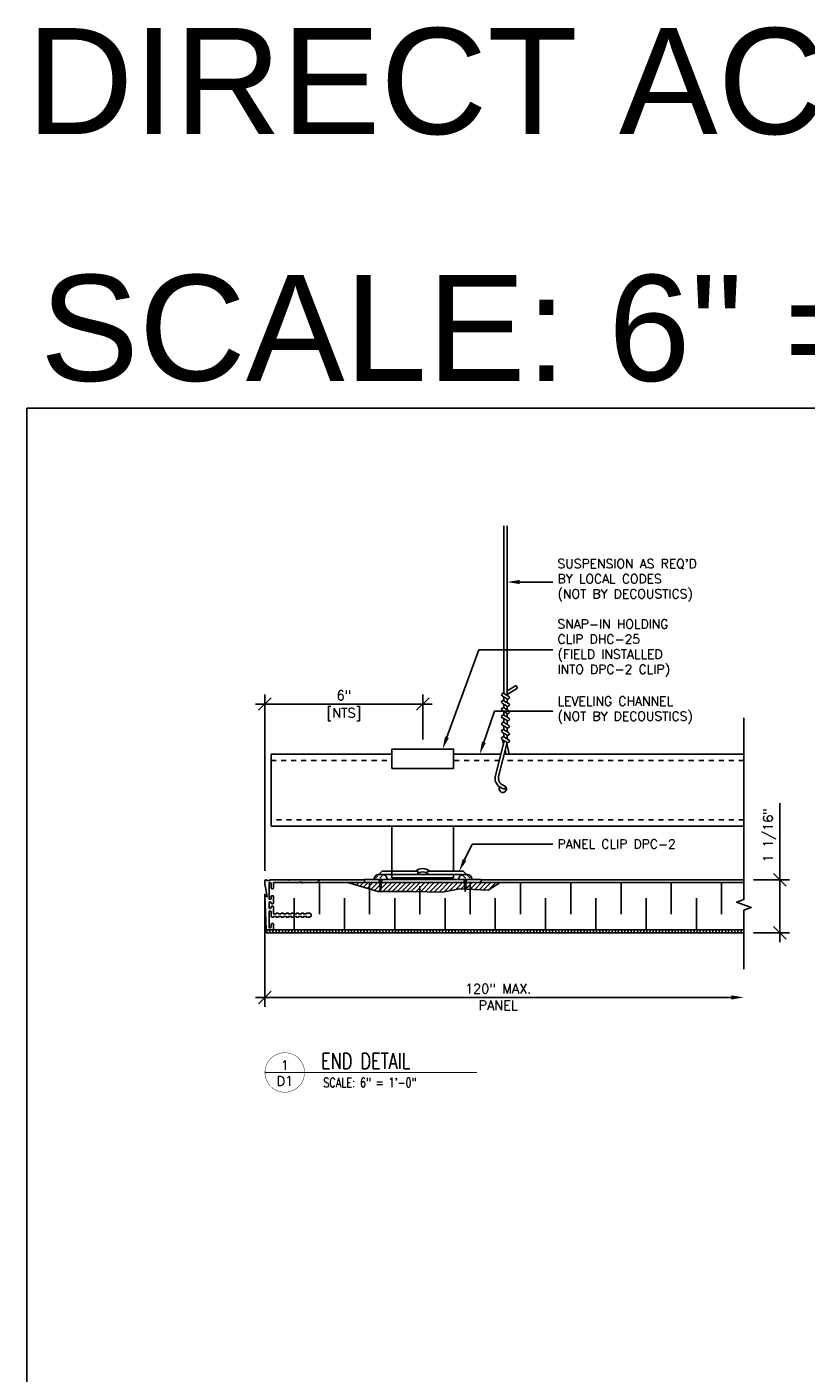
# Model space of a CAD drawing. Header units: inches. Extents: x 214 to 379, y 3457 to 3535.
# Tile 2 of 6: x 225 to 240, y 3508 to 3535. Entities that reach past the tile are written whole.
import ezdxf
from ezdxf import colors
from ezdxf.entities.mleader import LeaderData, LeaderLine
from ezdxf.enums import TextEntityAlignment as Align
from ezdxf.math import Vec2, Vec3

# ---------------------------------------------------------------- set-up
doc = ezdxf.new("R2010")
doc.units = ezdxf.units.IN
doc.header["$MEASUREMENT"] = 0
doc.linetypes.add('HIDDEN', pattern=[0.375, 0.25, -0.125])
for name, color, linetype in [('1-DIM', 4, 'Continuous'), ('1-MOUNT', 155, 'Continuous'), ('1-PANEL', 6, 'Continuous'), ('1-TEXT', 2, 'Continuous'), ('1-TITLE', 4, 'Continuous')]:
    doc.layers.add(name, color=color, linetype=linetype)
doc.styles.add('GEN NOTES', font='ARIALUNI.TTF')
doc.styles.add('TEXT', font='romans.shx')
doc.dimstyles.new('DIM 6-12', dxfattribs={"dimscale": 2, "dimtxt": 0.09375, "dimasz": 0.125, "dimexe": 0.09375, "dimexo": 0.09375, "dimgap": 0.03125, "dimtad": 1, "dimdec": 4, "dimzin": 3, "dimdsep": 46, "dimlunit": 5, "dimtxsty": 'TEXT', "dimblk": 'OBLIQUE', "dimcen": 0.09375, "dimdle": 0.09375, "dimclrd": 256, "dimclre": 4, "dimclrt": 2, "dimadec": 0, "dimazin": 0, "dimtfac": 1, "dimtdec": 4, "dimtmove": 0, "dimatfit": 3, "dimfxl": 0, "dimfrac": 2, "dimtolj": 1, "dimtzin": 0, "dimlwd": -1, "dimlwe": -1, "dimarcsym": 0})

# ---------------------------------------------------------------- blocks, each defined once
blk = doc.blocks.new('_Oblique')
at = {"color": 0, "linetype": 'ByBlock', "lineweight": -2}
blk.add_line((-0.5, -0.5), (0.5, 0.5), dxfattribs=at)
blk = doc.blocks.new('*D31')
at = {"layer": '1-DIM', "transparency": 16777216}
blk.add_line((229.073, 3521.174), (232.586, 3521.174), dxfattribs=at)
at = {"layer": '1-DIM', "color": 4, "transparency": 16777216}
for p, q in [((229.26, 3517.853), (229.26, 3521.361)), ((232.399, 3520.466), (232.399, 3521.361))]:
    blk.add_line(p, q, dxfattribs=at)
at = {"layer": 'Defpoints', "color": 0, "transparency": 16777216}
for p in [(232.399, 3521.174), (232.399, 3520.279), (229.26, 3517.665)]:
    blk.add_point(p, dxfattribs=at)
at = {"layer": '1-DIM', "transparency": 16777216, "xscale": 0.25, "yscale": 0.25, "zscale": 0.25, "rotation": 180}
blk.add_blockref('_Oblique', (229.26, 3521.174), dxfattribs=at)
at = {"layer": '1-DIM', "transparency": 16777216, "xscale": 0.25, "yscale": 0.25, "zscale": 0.25}
blk.add_blockref('_Oblique', (232.399, 3521.174), dxfattribs=at)
at = {"layer": '1-DIM', "color": 2, "transparency": 16777216, "insert": (230.83, 3521.348), "char_height": 0.1875, "attachment_point": 5, "style": 'TEXT', "bg_fill": 3, "box_fill_scale": 1.25, "bg_fill_color": 256, "bg_fill_true_color": 13158600, "bg_fill_transparency": 0}
blk.add_mtext('\\A1;6"', dxfattribs=at)
at = {"layer": '1-DIM', "color": 2, "transparency": 16777216, "insert": (230.83, 3520.968), "char_height": 0.1875, "attachment_point": 5, "style": 'TEXT', "bg_fill": 3, "box_fill_scale": 1.25, "bg_fill_color": 256, "bg_fill_true_color": 13158600, "bg_fill_transparency": 0}
blk.add_mtext('\\A1;[NTS]', dxfattribs=at)
blk = doc.blocks.new('*D28')
at = {"layer": '1-DIM', "color": 4, "transparency": 16777216}
blk.add_line((229.26, 3517.398), (229.26, 3515.147), dxfattribs=at)
at = {"layer": '1-DIM', "transparency": 16777216}
blk.add_line((229.073, 3515.335), (238.538, 3515.335), dxfattribs=at)
blk.add_solid([(238.538, 3515.376), (238.538, 3515.293), (238.788, 3515.335)], dxfattribs=at)
at = {"layer": 'Defpoints', "color": 0, "transparency": 16777216}
for p in [(229.26, 3517.585), (238.788, 3515.335), (238.788, 3515.335)]:
    blk.add_point(p, dxfattribs=at)
at = {"layer": '1-DIM', "transparency": 16777216, "xscale": 0.25, "yscale": 0.25, "zscale": 0.25, "rotation": 180}
blk.add_blockref('_Oblique', (229.26, 3515.335), dxfattribs=at)
at = {"layer": '1-DIM', "color": 2, "transparency": 16777216, "insert": (233.899, 3515.509), "char_height": 0.1875, "attachment_point": 5, "style": 'TEXT', "bg_fill": 3, "box_fill_scale": 1.25, "bg_fill_color": 256, "bg_fill_true_color": 13158600, "bg_fill_transparency": 0}
blk.add_mtext('\\A1;120" MAX.', dxfattribs=at)
at = {"layer": '1-DIM', "color": 2, "transparency": 16777216, "insert": (233.899, 3515.178), "char_height": 0.1875, "attachment_point": 5, "style": 'TEXT', "bg_fill": 3, "box_fill_scale": 1.25, "bg_fill_color": 256, "bg_fill_true_color": 13158600, "bg_fill_transparency": 0}
blk.add_mtext('\\A1;PANEL', dxfattribs=at)
blk = doc.blocks.new('*U17')
at = {"layer": '1-TEXT', "color": 2, "style": 'TEXT'}
blk.add_attdef('VIEWNAME', (0.89, 0.061), '', height=0.25, dxfattribs=at)
at = {"layer": '1-TEXT', "style": 'TEXT'}
for tag, p in [('NOTE1', (0.926, -0.281)), ('NOTE2', (0.926, -0.463)), ('NOTE3', (0.926, -0.655)), ('NOTE4', (0.926, -0.832))]:
    blk.add_attdef(tag, p, '', height=0.125, dxfattribs=at)
blk.add_wipeout([(0.314, 0.283), (0.244, 0.274), (0.178, 0.248), (0.121, 0.206), (0.075, 0.152), (0.045, 0.087), (0.032, 0.018), (0.036, -0.053), (0.058, -0.12), (0.096, -0.18), (0.148, -0.229), (0.21, -0.263), (0.279, -0.281), (0.35, -0.281), (0.418, -0.263), (0.48, -0.229), (0.532, -0.18), (0.57, -0.12), (0.592, -0.053), (0.596, 0.018), (0.583, 0.087), (0.553, 0.152), (0.508, 0.206), (0.45, 0.248), (0.385, 0.274)])
at = {"layer": '1-TITLE', "const_width": 0.00651}
blk.add_lwpolyline([(0, 0, 1), (0.628, 0, 0.414214), (0.314, 0.314, 0.414214), (0, 0, 2.926408)], format="xyb", dxfattribs=at)
at = {"layer": '1-TITLE', "const_width": 0.02}
blk.add_lwpolyline([(0, 0), (3.365, 0)], dxfattribs=at)
at = {"layer": '1-TEXT', "style": 'TEXT'}
for tag, p in [('DETAIL#', (0.301, 0.094)), ('SHEET#', (0.306, -0.207))]:
    blk.add_attdef(tag, text='', height=0.125, dxfattribs=at).set_placement(p, align=Align.CENTER)
blk = doc.blocks.new('*X20')
at = {"color": 0}
for p, q in [((4.737, 5.886), (4.764, 5.913)), ((4.805, 5.866), (4.853, 5.913)), ((4.874, 5.846), (4.941, 5.913)), ((4.942, 5.826), (5.029, 5.913)), ((5.01, 5.805), (5.118, 5.913)), ((5.078, 5.785), (5.152, 5.859)), ((5.152, 5.771), (5.295, 5.913)), ((5.152, 5.859), (5.206, 5.913)), ((5.215, 5.745), (5.383, 5.913)), ((5.303, 5.745), (5.471, 5.913)), ((5.392, 5.745), (5.56, 5.913)), ((5.48, 5.745), (5.648, 5.913)), ((5.569, 5.745), (5.733, 5.91)), ((5.657, 5.745), (5.733, 5.821)), ((5.733, 5.821), (5.825, 5.913)), ((5.733, 5.91), (5.737, 5.913)), ((5.745, 5.745), (5.913, 5.913)), ((5.834, 5.745), (6.002, 5.913)), ((5.921, 5.744), (6.09, 5.913)), ((6.008, 5.743), (6.178, 5.913)), ((6.095, 5.741), (6.267, 5.913)), ((6.182, 5.74), (6.355, 5.913)), ((6.269, 5.739), (6.444, 5.913)), ((6.356, 5.737), (6.532, 5.913)), ((6.45, 5.743), (6.62, 5.913)), ((6.559, 5.764), (6.709, 5.913)), ((6.669, 5.785), (6.733, 5.849)), ((6.733, 5.849), (6.797, 5.913)), ((6.77, 5.798), (6.886, 5.913)), ((6.854, 5.794), (6.9, 5.839)), ((6.9, 5.839), (6.974, 5.913)), ((6.938, 5.789), (7.062, 5.913)), ((7.023, 5.785), (7.151, 5.913)), ((7.107, 5.781), (7.239, 5.913)), ((7.191, 5.777), (7.328, 5.913)), ((7.278, 5.775), (7.416, 5.913)), ((5.146, 5.765), (5.152, 5.771))]:
    blk.add_line(p, q, dxfattribs=at)
blk = doc.blocks.new('*D30')
at = {"layer": '1-DIM', "transparency": 16777216}
for p, q in [((239.504, 3517.675), (239.504, 3519.202)), ((239.504, 3516.432), (239.504, 3517.675))]:
    blk.add_line(p, q, dxfattribs=at)
at = {"layer": '1-DIM', "color": 4, "transparency": 16777216}
for p, q in [((238.976, 3517.675), (239.691, 3517.675)), ((238.976, 3516.62), (239.691, 3516.62))]:
    blk.add_line(p, q, dxfattribs=at)
at = {"layer": 'Defpoints', "color": 0, "transparency": 16777216}
for p in [(238.788, 3517.675), (239.504, 3517.675), (238.788, 3516.62)]:
    blk.add_point(p, dxfattribs=at)
at = {"layer": '1-DIM', "transparency": 16777216, "xscale": 0.25, "yscale": 0.25, "zscale": 0.25}
for p, rotation in [((239.504, 3517.675), 90), ((239.504, 3516.62), 270)]:
    blk.add_blockref('_Oblique', p, dxfattribs=dict(at, rotation=rotation))
at = {"layer": '1-DIM', "color": 2, "transparency": 16777216, "insert": (239.298, 3518.563), "char_height": 0.1875, "attachment_point": 5, "rotation": 90, "style": 'TEXT', "bg_fill": 3, "box_fill_scale": 1.25, "bg_fill_color": 256, "bg_fill_true_color": 13158600, "bg_fill_transparency": 0}
blk.add_mtext('\\A1;1 1/16"', dxfattribs=at)

msp = doc.modelspace()

# ---------------------------------------------------------------- linework, layer by layer
at = {"layer": '1-MOUNT', "color": 9}
for p, q in [((234.01421, 3524.72022), (234.01421, 3521.3851)), ((234.07671, 3524.72022), (234.07671, 3521.34901)), ((234.07671, 3521.43922), (234.25584, 3521.54264)), ((234.07671, 3521.36705), (234.28709, 3521.48851)), ((234.25584, 3521.54264), (234.28709, 3521.48851)), ((233.98296, 3521.3851), (234.01421, 3521.40314)), ((234.01421, 3521.31293), (234.01421, 3521.24076)), ((234.01421, 3521.16859), (234.01421, 3521.09642)), ((234.07671, 3521.27684), (234.07671, 3521.20467)), ((234.01421, 3521.02425), (234.01421, 3520.95208)), ((234.07671, 3521.1325), (234.07671, 3521.06034)), ((234.07671, 3520.98817), (234.07671, 3520.916)), ((234.01421, 3520.87991), (234.01421, 3520.80775)), ((234.01421, 3520.73558), (234.01421, 3520.66341)), ((234.07671, 3520.84383), (234.07671, 3520.77166)), ((234.07671, 3520.69949), (234.07671, 3520.62732)), ((233.98296, 3520.46494), (234.00505, 3520.38734)), ((234.01421, 3520.59124), (234.01421, 3520.51907)), ((234.12012, 3520.17678), (234.07003, 3520.38734)), ((234.07671, 3520.55515), (234.07671, 3520.48299)), ((234.03975, 3520.26108), (234.05514, 3520.17678))]:
    msp.add_line(p, q, dxfattribs=at)
at = {"layer": '1-MOUNT', "color": 8}
for p, q in [((229.38289, 3520.17666), (231.78633, 3520.17666)), ((229.38289, 3518.74222), (229.38289, 3520.17666)), ((233.95456, 3520.17666), (233.0116, 3520.17666)), ((238.78806, 3520.17666), (234.01891, 3520.17666)), ((238.78806, 3518.74222), (229.38289, 3518.74222))]:
    msp.add_line(p, q, dxfattribs=at)
at = {"layer": '1-MOUNT', "color": 8, "linetype": 'HIDDEN', "ltscale": 0.01}
for p, q in [((229.38289, 3520.05166), (231.78633, 3520.05166)), ((233.92343, 3520.05166), (233.0116, 3520.05166)), ((238.78806, 3520.05166), (233.98806, 3520.05166)), ((238.78806, 3518.86722), (229.38289, 3518.86722))]:
    msp.add_line(p, q, dxfattribs=at)
at = {"layer": '1-MOUNT', "color": 1}
for p, q in [((233.0116, 3517.84533), (233.0116, 3518.74222)), ((231.23818, 3517.68411), (231.23818, 3517.61962)), ((233.55975, 3517.68411), (231.23818, 3517.68411)), ((231.52774, 3517.78021), (231.59286, 3517.84533)), ((231.53553, 3517.68411), (231.56016, 3517.44301)), ((231.58479, 3517.68411), (231.56016, 3517.44301)), ((231.59286, 3517.84533), (232.30223, 3517.84533)), ((232.30223, 3517.78084), (231.61958, 3517.78084)), ((231.78633, 3517.78084), (233.17835, 3517.78084)), ((231.78633, 3517.71636), (231.78633, 3517.78084)), ((233.0116, 3517.71636), (231.78633, 3517.71636)), ((232.30223, 3517.84533), (232.30223, 3517.78084)), ((233.20506, 3517.84533), (232.4957, 3517.84533)), ((232.4957, 3517.84533), (232.4957, 3517.78084)), ((233.0116, 3517.78084), (233.0116, 3517.71636)), ((233.27019, 3517.78021), (233.20506, 3517.84533)), ((233.22093, 3517.68411), (233.24556, 3517.44301)), ((233.27019, 3517.68411), (233.24556, 3517.44301)), ((233.55975, 3517.61962), (233.55975, 3517.68411)), ((231.23818, 3517.61962), (233.55975, 3517.61962))]:
    msp.add_line(p, q, dxfattribs=at)
at = {"layer": '1-MOUNT', "color": 9}
for points in [[(233.98296, 3521.33097), (234.07671, 3521.27684, 1), (234.10796, 3521.33097), (234.01421, 3521.3851, 1)], [(233.98296, 3521.18663, -1), (234.01421, 3521.24076), (234.10796, 3521.18663, -1), (234.07671, 3521.1325)], [(233.98296, 3521.04229, -1), (234.01421, 3521.09642), (234.10796, 3521.04229, -1), (234.07671, 3520.98817)], [(233.98296, 3520.89796, -1), (234.01421, 3520.95208), (234.10796, 3520.89796, -1), (234.07671, 3520.84383)], [(233.98296, 3520.75362, -1), (234.01421, 3520.80775), (234.10796, 3520.75362, -1), (234.07671, 3520.69949)], [(233.98296, 3520.60928, -1), (234.01421, 3520.66341), (234.10796, 3520.60928, -1), (234.07671, 3520.55515)], [(234.07671, 3520.41082), (233.98296, 3520.46494, -1), (234.01421, 3520.51907), (234.10796, 3520.46494, -1)]]:
    msp.add_lwpolyline(points, format="xyb", close=True, dxfattribs=at)
msp.add_lwpolyline([(234.07671, 3520.41082), (233.90856, 3519.72962, 0.17879353), (233.91841, 3519.63235), (233.93566, 3519.60461, 0.09858509), (233.98833, 3519.56288), (234.03217, 3519.54255, -0.92239479), (234.01057, 3519.4841), (233.98722, 3519.49295, -0.12099641), (233.88618, 3519.56544), (233.8633, 3519.59696, -0.21034865), (233.84078, 3519.71978), (234.0209, 3520.44304)], format="xyb", dxfattribs=at)
at = {"layer": '1-MOUNT', "color": 1}
msp.add_lwpolyline([(231.78633, 3520.27886), (231.78633, 3519.89193), (233.0116, 3519.89193), (233.0116, 3520.27886)], close=True, dxfattribs=at)
for points in [[(231.78633, 3518.74222), (231.78633, 3517.78084)], [(233.0116, 3517.71636), (232.78589, 3517.71636)], [(231.5832, 3517.66857), (231.5362, 3517.67753)], [(231.58161, 3517.65305), (231.53785, 3517.66139)], [(231.58003, 3517.63753), (231.5395, 3517.64525)], [(231.57844, 3517.622), (231.54114, 3517.62911)], [(231.57686, 3517.60648), (231.54279, 3517.61297)], [(231.57527, 3517.59095), (231.54444, 3517.59683)], [(231.57368, 3517.57543), (231.54609, 3517.58069)], [(231.5721, 3517.5599), (231.54774, 3517.56455)], [(231.57051, 3517.54438), (231.54939, 3517.5484)], [(231.56893, 3517.52885), (231.55104, 3517.53226)], [(231.56734, 3517.51333), (231.55269, 3517.51612)], [(231.56575, 3517.49781), (231.55434, 3517.49998)], [(231.56417, 3517.48228), (231.55598, 3517.48384)], [(231.56258, 3517.46676), (231.55763, 3517.4677)], [(231.561, 3517.45123), (231.55928, 3517.45156)], [(233.26861, 3517.66857), (233.22161, 3517.67753)], [(233.26702, 3517.65305), (233.22325, 3517.66139)], [(233.26544, 3517.63753), (233.2249, 3517.64525)], [(233.26385, 3517.622), (233.22655, 3517.62911)], [(233.26226, 3517.60648), (233.2282, 3517.61297)], [(233.26068, 3517.59095), (233.22985, 3517.59683)], [(233.25909, 3517.57543), (233.2315, 3517.58069)], [(233.25751, 3517.5599), (233.23315, 3517.56455)], [(233.25592, 3517.54438), (233.2348, 3517.5484)], [(233.25433, 3517.52885), (233.23645, 3517.53226)], [(233.25275, 3517.51333), (233.23809, 3517.51612)], [(233.25116, 3517.49781), (233.23974, 3517.49998)], [(233.24958, 3517.48228), (233.24139, 3517.48384)], [(233.24799, 3517.46676), (233.24304, 3517.4677)], [(233.2464, 3517.45123), (233.24469, 3517.45156)]]:
    msp.add_lwpolyline(points, dxfattribs=at)
for points in [[(231.43203, 3517.68411), (231.43203, 3517.69479, -0.41421356), (231.51745, 3517.78021), (231.60286, 3517.78021, -0.41421356), (231.68828, 3517.69479), (231.68828, 3517.68411)], [(233.11744, 3517.68411), (233.11744, 3517.69479, -0.41421356), (233.20286, 3517.78021), (233.28827, 3517.78021, -0.41421356), (233.37369, 3517.69479), (233.37369, 3517.68411)]]:
    msp.add_lwpolyline(points, format="xyb", close=True, dxfattribs=at)
at = {"layer": '1-MOUNT', "color": 9}
msp.add_arc((233.99204, 3519.48526), 0.07133, 149.112156, 80.243316, dxfattribs=at)
at = {"layer": '1-MOUNT', "color": 1}
for radius, start, end in [(0.21496, 48.590378, 131.409622), (0.15047, 40.005201, 139.994799)]:
    msp.add_arc((232.39896, 3517.68411), radius, start, end, dxfattribs=at)
at = {"layer": 'Defpoints', "color": 3}
msp.add_lwpolyline([(224.52641, 3527.06477), (283.76922, 3527.06477), (283.76922, 3481.06477), (224.52641, 3481.06477)], close=True, dxfattribs=at)

# ---------------------------------------------------------------- texts
at = {"layer": '1-TEXT', "char_height": 2.109375, "attachment_point": 4, "style": 'GEN NOTES'}
for s, insert, width in [('\\pi0.13636;DIRECT ACCESSIBLE REVEAL - IMPERIAL', (224.37859, 3533.5591), 59.0546482), ('\\pi1.1839;SCALE: 6" = 1\'-0" :  TYP. DETAILS-D SIZE ', (223.60346, 3528.64552), 58.693524)]:
    msp.add_mtext(s, dxfattribs=dict(at, insert=insert, width=width))

# ---------------------------------------------------------------- leaders
at = {"layer": '1-TEXT'}
ml = msp.add_multileader_mtext('Standard', dxfattribs=at)
ml.set_content("SUSPENSION AS REQ'D BY LOCAL CODES \\P(NOT BY DECOUSTICS)", color=256, style='TEXT')
ml.set_leader_properties(color=4, linetype='ByLayer', lineweight=-1)
ml.build(insert=Vec2(0, 0))
ml.multileader.update_dxf_attribs({"text_left_attachment_type": 2, "text_right_attachment_type": 2, "dogleg_length": 0.36, "arrow_head_size": 0.25})
ctx = ml.context
ctx.base_point, ctx.char_height, ctx.arrow_head_size, ctx.landing_gap_size, ctx.plane_origin = Vec3(234.98929, 3523.60295), 0.18, 0.25, 0.09, Vec3(233.36963, 3522.4368)
ctx.left_attachment, ctx.right_attachment = 2, 2
notes = []
notes.append((ctx, [(0, (1, 1, 0), (234.87382, 3523.60295), (1, 0), 0.11547, [(0, [(234.07671, 3523.60295)], 0, [])])]))
ctx.mtext.insert, ctx.mtext.width, ctx.mtext.flow_direction = Vec3(235.07929, 3524.05723), 3.215204, 5
ml = msp.add_multileader_mtext('Standard', dxfattribs=at)
ml.set_content('SNAP-IN HOLDING CLIP DHC-25 \\P(FIELD INSTALLED INTO DPC-2 CLIP)', color=256, style='TEXT')
ml.set_leader_properties(color=4, linetype='ByLayer', lineweight=-1)
ml.build(insert=Vec2(0, 0))
ml.multileader.update_dxf_attribs({"text_left_attachment_type": 2, "text_right_attachment_type": 2, "dogleg_length": 0.36, "arrow_head_size": 0.25})
ctx = ml.context
ctx.base_point, ctx.char_height, ctx.arrow_head_size, ctx.landing_gap_size, ctx.plane_origin = Vec3(234.98929, 3522.25237), 0.18, 0.25, 0.09, Vec3(233.36963, 3520.95517)
ctx.left_attachment, ctx.right_attachment = 2, 2
notes.append((ctx, [(0, (1, 1, 0), (233.51809, 3522.25237), (1, 0), 1.4712, [(0, [(232.79428, 3520.27886)], 0, [])])]))
ctx.mtext.insert, ctx.mtext.width, ctx.mtext.flow_direction = Vec3(235.07929, 3522.85665), 2.7788252, 5
ml = msp.add_multileader_mtext('Standard', dxfattribs=at)
ml.set_content('\\pxt9;LEVELING CHANNEL \\P(NOT BY DECOUSTICS)', color=256, style='TEXT')
ml.set_leader_properties(color=4, linetype='ByLayer', lineweight=-1)
ml.build(insert=Vec2(0, 0))
ml.multileader.update_dxf_attribs({"text_left_attachment_type": 2, "text_right_attachment_type": 2, "dogleg_length": 0.36, "arrow_head_size": 0.25})
ctx = ml.context
ctx.base_point, ctx.char_height, ctx.arrow_head_size, ctx.landing_gap_size, ctx.plane_origin = Vec3(234.98929, 3521.03457), 0.18, 0.25, 0.09, Vec3(233.36963, 3519.86842)
ctx.left_attachment, ctx.right_attachment = 2, 2
notes.append((ctx, [(0, (1, 1, 0), (233.82963, 3521.03457), (1, 0), 1.15966, [(0, [(233.53283, 3520.17666)], 0, [])])]))
ctx.mtext.insert, ctx.mtext.width, ctx.mtext.flow_direction = Vec3(235.07929, 3521.32171), 3.1762668, 5
ml = msp.add_multileader_mtext('Standard', dxfattribs=at)
ml.set_content('PANEL CLIP DPC-2', color=256, style='TEXT')
ml.set_leader_properties(color=4, linetype='ByLayer', lineweight=-1)
ml.build(insert=Vec2(0, 0))
ml.multileader.update_dxf_attribs({"text_left_attachment_type": 2, "text_right_attachment_type": 2, "dogleg_length": 0.36, "arrow_head_size": 0.25})
ctx = ml.context
ctx.base_point, ctx.char_height, ctx.arrow_head_size, ctx.landing_gap_size, ctx.plane_origin = Vec3(234.98929, 3518.38736), 0.18, 0.25, 0.09, Vec3(233.48793, 3517.22121)
ctx.left_attachment, ctx.right_attachment = 2, 2
notes.append((ctx, [(0, (1, 1, 0), (233.38162, 3518.38736), (1, 0), 1.60766, [(0, [(233.12351, 3517.84533)], 0, [])])]))
ctx.mtext.insert, ctx.mtext.width, ctx.mtext.flow_direction = Vec3(235.07929, 3518.47736), 3.1762668, 5
for ctx, leaders in notes:
    for number, flags, end, landing, length, lines in leaders:
        leader = LeaderData()
        leader.index, (leader.has_last_leader_line, leader.has_dogleg_vector, leader.attachment_direction) = number, flags
        leader.last_leader_point, leader.dogleg_vector, leader.dogleg_length = Vec3(end), Vec3(landing), length
        for number, points, colour, breaks in lines:
            line = LeaderLine()
            line.index, line.vertices, line.color, line.breaks = number, Vec3.list(points), colors.encode_raw_color(colour), breaks
            leader.lines.append(line)
        ctx.leaders.append(leader)

# ---------------------------------------------------------------- next in the draw order: block references
at = {"layer": '1-TITLE'}
ref = msp.add_blockref('*U17', (229.26048, 3513.84108), dxfattribs=dict(at, xscale=1.254172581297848, yscale=1.254172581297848, zscale=1.254172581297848))
ref.add_attrib('VIEWNAME', 'END DETAIL', (230.37682, 3513.91024), dxfattribs={"color": 2, "height": 0.312495, "style": 'TEXT', "width": 0.75})
ref.add_attrib('DETAIL#', '1', dxfattribs={"color": 2, "height": 0.1875, "style": 'TEXT'}).set_placement((229.65457, 3513.98484), align=Align.MIDDLE_CENTER)
ref.add_attrib('SHEET#', 'D1', dxfattribs={"color": 2, "height": 0.1875, "style": 'TEXT'}).set_placement((229.65457, 3513.67129), align=Align.MIDDLE_CENTER)
ref.add_attrib('NOTE1', 'SCALE: 6" = 1\'-0"', dxfattribs={"color": 2, "height": 0.1875, "style": 'TEXT', "width": 0.75}).set_placement((230.42202, 3513.48908), align=Align.BOTTOM_LEFT)

# ---------------------------------------------------------------- next in the draw order: dimensions: what is measured, and where the dimension line sits
at = {"layer": '1-DIM'}
dim = msp.add_linear_dim(base=(232.39896, 3521.17378), p1=(229.26048, 3517.66504), p2=(232.39896, 3520.27886), text='6"\\X[NTS]', dimstyle='DIM 6-12', override={"dimpost": '"'}, dxfattribs=at)
dim.commit()
dim.dimension.update_dxf_attribs({"geometry": '*D31', "text_midpoint": (230.82972, 3521.17378)})

# ---------------------------------------------------------------- next in the draw order: dimensions: what is measured, and where the dimension line sits
dim = msp.add_linear_dim(base=(238.78806, 3515.33474), p1=(229.26048, 3517.58511), p2=(238.78806, 3515.33474), text='120" MAX.\\XPANEL', dimstyle='DIM 6-12', override={"dimpost": '"', "dimblk1": 'Oblique', "dimsah": 1}, dxfattribs=at)
dim.commit()
dim.dimension.update_dxf_attribs({"geometry": '*D28', "text_midpoint": (233.89927, 3515.33474)})

# ---------------------------------------------------------------- next in the draw order: hatches: boundary and pattern name
at = {"layer": '1-PANEL'}
h = msp.add_hatch(dxfattribs=at)
h.set_pattern_fill('ANSI31', color=8, scale=0.5, angle=45, style=0)
h.set_pattern_definition([(90, (-2.517776, 1.90813), (-0.0625, 1e-17), [])])
h.paths.add_polyline_path([(229.28623, 3516.68212), (238.78806, 3516.68212), (238.78806, 3516.61962), (229.28623, 3516.61962)])

# ---------------------------------------------------------------- next in the draw order: linework, layer by layer
at = {"layer": '1-DIM'}
msp.add_lwpolyline([(238.78806, 3520.89785), (238.78806, 3517.28052), (238.64318, 3517.22779), (238.93295, 3517.12232), (238.78806, 3517.06958), (238.78806, 3515.89843)], dxfattribs=at)
at = {"layer": '1-MOUNT', "color": 1, "linetype": 'HIDDEN', "ltscale": 0.04}
for p, q in [((231.52774, 3517.78021), (231.43101, 3517.68347)), ((231.61958, 3517.78084), (231.52284, 3517.68411)), ((233.17835, 3517.78084), (233.27508, 3517.68411)), ((233.27019, 3517.78021), (233.36692, 3517.68347))]:
    msp.add_line(p, q, dxfattribs=at)
at = {"layer": '1-MOUNT', "color": 8}
msp.add_lwpolyline([(230.9086, 3517.61962), (231.50625, 3517.44123), (232.17629, 3517.44123), (232.78889, 3517.43166), (233.13348, 3517.49862), (233.69823, 3517.46992), (233.93942, 3517.61962)], dxfattribs=at)
at = {"layer": '1-PANEL', "linetype": 'Continuous'}
for p, q in [((229.43203, 3517.67505), (231.23818, 3517.67505)), ((238.78806, 3517.67505), (233.55975, 3517.67505))]:
    msp.add_line(p, q, dxfattribs=at)
at = {"layer": '1-PANEL'}
for p, q in [((229.43203, 3517.61962), (231.23818, 3517.61962)), ((238.78806, 3517.61962), (233.55975, 3517.61962)), ((229.28623, 3516.68212), (238.78806, 3516.68212)), ((229.28623, 3516.68212), (229.28623, 3516.61962)), ((229.28623, 3516.61962), (238.78806, 3516.61962))]:
    msp.add_line(p, q, dxfattribs=at)
at = {"layer": '1-PANEL', "color": 8}
for p, q in [((230.34266, 3517.61962), (230.34266, 3516.99462)), ((231.34266, 3517.61962), (231.34266, 3516.99462)), ((232.34266, 3517.54655), (232.34266, 3516.99462)), ((233.34266, 3517.61962), (233.34266, 3516.99462)), ((234.34266, 3517.61962), (234.34266, 3516.99462)), ((235.34266, 3517.61962), (235.34266, 3516.99462)), ((236.34266, 3517.61962), (236.34266, 3516.99462)), ((237.34266, 3517.61962), (237.34266, 3516.99462)), ((238.34266, 3517.61962), (238.34266, 3516.99462)), ((229.84266, 3517.30712), (229.84266, 3516.68212)), ((230.84266, 3517.30712), (230.84266, 3516.68212)), ((231.84266, 3517.30712), (231.84266, 3516.68212)), ((232.84266, 3517.30712), (232.84266, 3516.68212)), ((233.84266, 3517.30712), (233.84266, 3516.68212)), ((234.84266, 3517.30712), (234.84266, 3516.68212)), ((235.84266, 3517.30712), (235.84266, 3516.68212)), ((236.84266, 3517.30712), (236.84266, 3516.68212)), ((237.84266, 3517.30712), (237.84266, 3516.68212))]:
    msp.add_line(p, q, dxfattribs=at)
at = {"layer": '1-PANEL', "color": 7}
msp.add_lwpolyline([(229.26048, 3517.66504), (229.26048, 3517.58511, 0.04254503), (229.26219, 3517.56512), (229.30172, 3517.33492), (229.27768, 3517.3551, 0.64926792), (229.26126, 3517.34709), (229.28623, 3516.68593, 0.40414051), (229.29017, 3516.68212), (229.4281, 3516.68212, 0.41421356), (229.43203, 3516.68606), (229.43203, 3516.7837, 0.41421356), (229.41235, 3516.80338), (229.40172, 3516.80338, 0.41421356), (229.38203, 3516.7837), (229.38203, 3516.73189, -0.41421356), (229.37203, 3516.72189), (229.35148, 3516.72189, -0.41421356), (229.34148, 3516.73189), (229.34148, 3517.04338, -0.41421356), (229.35148, 3517.05338), (229.37203, 3517.05338, -0.41421356), (229.38203, 3517.04338), (229.38203, 3516.95181, 0.41421356), (229.40172, 3516.93212), (229.42219, 3516.93212, 0.41421356), (229.43203, 3516.94197), (229.43203, 3516.94712), (229.48203, 3516.94712), (229.48203, 3516.94197, 0.41421356), (229.49188, 3516.93212), (229.52219, 3516.93212, 0.41421356), (229.53203, 3516.94197), (229.53203, 3516.94712), (229.58203, 3516.94712), (229.58203, 3516.94197, 0.41421356), (229.59188, 3516.93212), (229.62219, 3516.93212, 0.41421356), (229.63203, 3516.94197), (229.63203, 3516.94712), (229.68203, 3516.94712), (229.68203, 3516.94197, 0.41421356), (229.69188, 3516.93212), (229.72219, 3516.93212, 0.41421356), (229.73203, 3516.94197), (229.73203, 3516.94712), (229.78203, 3516.94712), (229.78203, 3516.94197, 0.41421356), (229.79188, 3516.93212), (229.82219, 3516.93212, 0.41421356), (229.83203, 3516.94197), (229.83203, 3516.94712), (229.88203, 3516.94712), (229.88203, 3516.94197, 0.41421356), (229.89188, 3516.93212), (229.92219, 3516.93212, 0.41421356), (229.93203, 3516.94197), (229.93203, 3516.94712), (229.98203, 3516.94712), (229.98203, 3516.94197, 0.41421356), (229.99188, 3516.93212), (230.02219, 3516.93212, 0.41421356), (230.03203, 3516.94197), (230.03203, 3516.94712), (230.08203, 3516.94712), (230.08203, 3516.94197, 0.41421356), (230.09188, 3516.93212), (230.14203, 3516.93212, 1), (230.14203, 3517.01212), (230.13203, 3517.01212), (230.09188, 3517.01212, 0.41421356), (230.08203, 3517.00228), (230.08203, 3516.99712), (230.03203, 3516.99712), (230.03203, 3517.00228, 0.41421356), (230.02219, 3517.01212), (229.99188, 3517.01212, 0.41421356), (229.98203, 3517.00228), (229.98203, 3516.99712), (229.93203, 3516.99712), (229.93203, 3517.00228, 0.41421356), (229.92219, 3517.01212), (229.89188, 3517.01212, 0.41421356), (229.88203, 3517.00228), (229.88203, 3516.99712), (229.83203, 3516.99712), (229.83203, 3517.00228, 0.41421356), (229.82219, 3517.01212), (229.79188, 3517.01212, 0.41421356), (229.78203, 3517.00228), (229.78203, 3516.99712), (229.73203, 3516.99712), (229.73203, 3517.00228, 0.41421356), (229.72219, 3517.01212), (229.69188, 3517.01212, 0.41421356), (229.68203, 3517.00228), (229.68203, 3516.99712), (229.63203, 3516.99712), (229.63203, 3517.00228, 0.41421356), (229.62219, 3517.01212), (229.59188, 3517.01212, 0.41421356), (229.58203, 3517.00228), (229.58203, 3516.99712), (229.53203, 3516.99712), (229.53203, 3517.00228, 0.41421356), (229.52219, 3517.01212), (229.49188, 3517.01212, 0.41421356), (229.48203, 3517.00228), (229.48203, 3516.99712), (229.43203, 3516.99712), (229.43203, 3517.13232, 0.41421356), (229.41235, 3517.15201), (229.40172, 3517.15201, 0.41421356), (229.38203, 3517.13232), (229.38203, 3517.12307, -0.41421356), (229.36235, 3517.10338), (229.36117, 3517.10338, -0.41421356), (229.34148, 3517.12307), (229.34148, 3517.21874, -0.41421356), (229.36117, 3517.23842), (229.36235, 3517.23842, -0.41421356), (229.38203, 3517.21874), (229.38203, 3517.21874, 0.41421356), (229.40172, 3517.19905), (229.41235, 3517.19905, 0.41421356), (229.43203, 3517.21874), (229.43203, 3517.34, 0.41421356), (229.41235, 3517.35968), (229.40172, 3517.35968, 0.41421356), (229.38203, 3517.34), (229.38203, 3517.29842, -0.41421356), (229.37203, 3517.28842), (229.35148, 3517.28842, -0.41421356), (229.34148, 3517.29842), (229.34148, 3517.60992, -0.41421356), (229.35148, 3517.61992), (229.37203, 3517.61992, -0.41421356), (229.38203, 3517.60992), (229.38203, 3517.51835, 0.41421356), (229.40172, 3517.49866), (229.41235, 3517.49866, 0.41421356), (229.43203, 3517.51835), (229.43203, 3517.61992), (229.90526, 3517.61992), (229.9901, 3517.63488), (229.9901, 3517.61008), (230.04592, 3517.61992), (230.27359, 3517.61992, 0.26047061), (230.33887, 3517.66043, 0.57143672), (230.33026, 3517.67504), (229.74277, 3517.67504), (229.73292, 3517.6652), (229.72308, 3517.67504), (229.37196, 3517.67504, 0.29774875), (229.34906, 3517.66008), (229.29907, 3517.66008), (229.27548, 3517.6737, 0.57735027)], format="xyb", close=True, dxfattribs=at)

# ---------------------------------------------------------------- next in the draw order: block references
at = {"layer": '1-MOUNT', "color": 8, "xscale": 1.06232294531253, "yscale": 1.06232294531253, "zscale": 1.06232294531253}
msp.add_blockref('*X20', (225.97151, 3511.33776), dxfattribs=at)

# ---------------------------------------------------------------- next in the draw order: dimensions: what is measured, and where the dimension line sits
at = {"layer": '1-DIM'}
dim = msp.add_linear_dim(base=(239.50362, 3517.67505), p1=(238.78806, 3516.61962), p2=(238.78806, 3517.67505), angle=90, dimstyle='DIM 6-12', override={"dimpost": '"'}, dxfattribs=at)
dim.commit()
dim.dimension.update_dxf_attribs({"geometry": '*D30', "text_midpoint": (239.29826, 3518.56345)})

doc.saveas('drawing.dxf')
